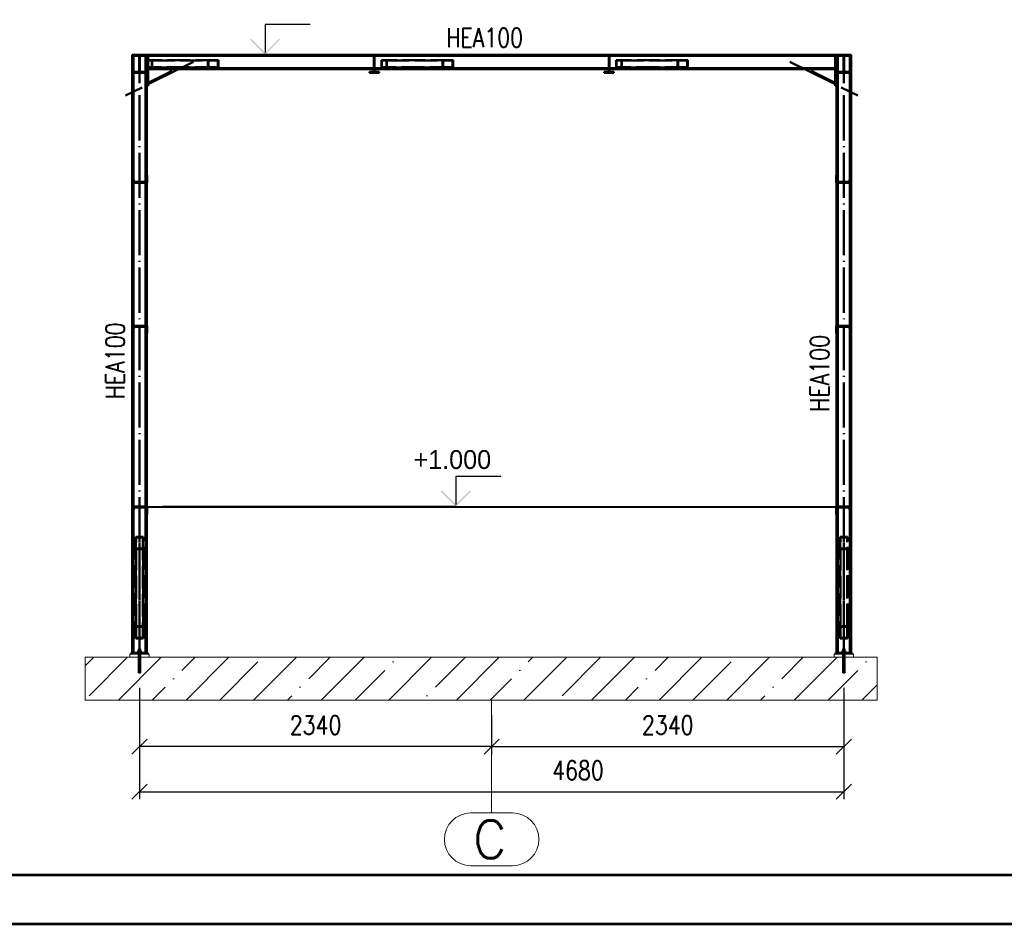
# Paper-space layout 'Layout1' of a CAD drawing. Extents: x -2 to 1083, y -36 to 422.
# Tile 24 of 67: x 546 to 677, y 0 to 120. Entities that reach past the tile are written whole.
import ezdxf
from ezdxf.enums import TextEntityAlignment as Align

# ---------------------------------------------------------------- set-up
doc = ezdxf.new("R2010")
doc.units = 0
for name, pattern in [('ACAD_ISO02W100', [15, 12, -3]), ('ACAD_ISO04W100', [30.5, 24, -3, 0.5, -3]), ('HP_01_CER_B', [8, 5, -1, 1, -1])]:
    doc.linetypes.add(name, pattern=pattern)
doc.layers.get('0').update_dxf_attribs({"linetype": 'CONTINUOUS'})
doc.layers.get('DEFPOINTS').update_dxf_attribs({"color": 132, "linetype": 'CONTINUOUS'})
doc.layers.add('RAMECEK_HP', color=251, linetype='CONTINUOUS')
for name, color, linetype, lineweight in [('SS_1.ET-HALA_TaO-RASTR', 7, 'HP_01_CER_B', 13), ('SS_BETON-PODLITI', 9, 'CONTINUOUS', 13), ('SS_BETON-ZAKLADY', 9, 'CONTINUOUS', 13), ('SS_KOTVY', 2, 'CONTINUOUS', 35), ('SS_KOTY', 3, 'CONTINUOUS', 25), ('SS_KOTY-VYSKOVA', 140, 'CONTINUOUS', 25), ('SS_LEMOVÁNÍ', 21, 'CONTINUOUS', 50), ('SS_PODKLADY', 9, 'CONTINUOUS', 13), ('SS_POPIS_PROFILU', 13, 'CONTINUOUS', 25), ('SS_SLOUPY', 143, 'CONTINUOUS', 50), ('SS_SRAFY', 8, 'CONTINUOUS', 18), ('SS_VAZNICE', 113, 'CONTINUOUS', 50), ('SS_ZTUŽENÍ', 81, 'CONTINUOUS', 50)]:
    doc.layers.add(name, color=color, linetype=linetype, lineweight=lineweight)
doc.styles.add('ROMANS', font='romans.shx', dxfattribs={"width": 0.8})
doc.styles.add('romans.shx', font='romans.shx', dxfattribs={"height": 5})
doc.dimstyles.new('A-1_(2.5)_50AS', dxfattribs={"dimtxt": 2.5, "dimasz": 2, "dimexe": 1, "dimexo": 2, "dimgap": 0, "dimtad": 0, "dimdec": 1, "dimlfac": 50, "dimrnd": 1, "dimtxsty": 'ROMANS', "dimblk1": 'OBLIQUE', "dimblk2": 'OBLIQUE', "dimsah": 1, "dimcen": 2, "dimclrd": 256, "dimclre": 256, "dimclrt": 256, "dimadec": 1, "dimazin": 2, "dimtfac": 0.714286, "dimtdec": 1, "dimtmove": 0, "dimatfit": 3, "dimldrblk": 'OPEN', "dimfxl": 1, "dimtvp": 1.142857, "dimtfill": 1, "dimtolj": 1, "dimlwd": -1, "dimlwe": -1, "dimarcsym": 0})
pattern_1 = [(45, (562.35997, 35.42483), (-0.04490128, 0.04490128), [])]

# ---------------------------------------------------------------- blocks, each defined once
blk = doc.blocks.new('*U6')
at = {"layer": 'RAMECEK_HP', "lineweight": 35, "const_width": 0.35}
for points in [[(0, 420), (0, 0), (891, 0), (891, 420)], [(6.5, 413.5), (6.5, 6.5), (884.5, 6.5), (884.5, 413.5)]]:
    blk.add_lwpolyline(points, close=True, dxfattribs=at)
at = {"layer": 'DEFPOINTS', "style": 'ROMANS', "width": 0.8}
blk.add_attdef('TISK', text='', height=10, dxfattribs=at).set_placement((891, -33), align=Align.RIGHT)
blk = doc.blocks.new('_Oblique')
at = {"color": 0, "linetype": 'ByBlock', "lineweight": -2}
blk.add_line((-0.5, -0.5), (0.5, 0.5), dxfattribs=at)
blk = doc.blocks.new('*D146')
at = {"layer": 'DEFPOINTS', "color": 0, "transparency": 16777216}
for p in [(562.36, 33.34, -94814.08), (609.16, 29.74), (562.36, 23.56)]:
    blk.add_point(p, dxfattribs=at)
at = {"layer": 'SS_KOTY', "transparency": 16777216}
for p, q in [((562.36, 31.34), (562.36, 22.56)), ((609.16, 27.74), (609.16, 22.56)), ((609.16, 23.56), (562.36, 23.56))]:
    blk.add_line(p, q, dxfattribs=at)
at = {"layer": 'SS_KOTY', "transparency": 16777216, "xscale": 2, "yscale": 2, "zscale": 2, "rotation": 180}
blk.add_blockref('_Oblique', (562.36, 23.56), dxfattribs=at)
at = {"layer": 'SS_KOTY', "transparency": 16777216, "xscale": 2, "yscale": 2, "zscale": 2}
blk.add_blockref('_Oblique', (609.16, 23.56), dxfattribs=at)
at = {"layer": 'SS_KOTY', "transparency": 16777216, "insert": (585.76, 26.41), "char_height": 2.5, "attachment_point": 5, "style": 'ROMANS', "bg_fill": 3, "box_fill_scale": 1.1, "bg_fill_color": 256, "bg_fill_true_color": 13158600, "bg_fill_transparency": 0}
blk.add_mtext('\\A1;2340', dxfattribs=at)
blk = doc.blocks.new('_OPEN')
at = {"color": 0, "linetype": 'ByBlock'}
for p, q in [((-1, 0.167), (0, 0)), ((0, 0), (-1, -0.167)), ((0, 0), (-1, 0))]:
    blk.add_line(p, q, dxfattribs=at)
blk = doc.blocks.new('*D147')
at = {"layer": 'DEFPOINTS', "color": 0, "transparency": 16777216}
for p in [(655.96, 33.34, -94814.08), (609.16, 29.74), (655.96, 23.56)]:
    blk.add_point(p, dxfattribs=at)
at = {"layer": 'SS_KOTY', "transparency": 16777216}
for p, q in [((655.96, 31.34), (655.96, 22.56)), ((609.16, 27.74), (609.16, 22.56)), ((609.16, 23.56), (655.96, 23.56))]:
    blk.add_line(p, q, dxfattribs=at)
at = {"layer": 'SS_KOTY', "transparency": 16777216, "xscale": 2, "yscale": 2, "zscale": 2, "rotation": 180}
blk.add_blockref('_Oblique', (609.16, 23.56), dxfattribs=at)
at = {"layer": 'SS_KOTY', "transparency": 16777216, "xscale": 2, "yscale": 2, "zscale": 2}
blk.add_blockref('_Oblique', (655.96, 23.56), dxfattribs=at)
at = {"layer": 'SS_KOTY', "transparency": 16777216, "insert": (632.56, 26.41), "char_height": 2.5, "attachment_point": 5, "style": 'ROMANS', "bg_fill": 3, "box_fill_scale": 1.1, "bg_fill_color": 256, "bg_fill_true_color": 13158600, "bg_fill_transparency": 0}
blk.add_mtext('\\A1;2340', dxfattribs=at)
blk = doc.blocks.new('*D148')
at = {"layer": 'DEFPOINTS', "color": 0, "transparency": 16777216}
for p in [(562.36, 33.34, -94814.08), (655.96, 33.34), (655.96, 17.56)]:
    blk.add_point(p, dxfattribs=at)
at = {"layer": 'SS_KOTY', "transparency": 16777216}
for p, q in [((562.36, 31.34), (562.36, 16.56)), ((655.96, 31.34), (655.96, 16.56)), ((562.36, 17.56), (655.96, 17.56))]:
    blk.add_line(p, q, dxfattribs=at)
at = {"layer": 'SS_KOTY', "transparency": 16777216, "xscale": 2, "yscale": 2, "zscale": 2, "rotation": 180}
blk.add_blockref('_Oblique', (562.36, 17.56), dxfattribs=at)
at = {"layer": 'SS_KOTY', "transparency": 16777216, "xscale": 2, "yscale": 2, "zscale": 2}
blk.add_blockref('_Oblique', (655.96, 17.56), dxfattribs=at)
at = {"layer": 'SS_KOTY', "transparency": 16777216, "insert": (620.63, 20.41), "char_height": 2.5, "attachment_point": 5, "style": 'ROMANS', "bg_fill": 3, "box_fill_scale": 1.1, "bg_fill_color": 256, "bg_fill_true_color": 13158600, "bg_fill_transparency": 0}
blk.add_mtext('\\A1;4680', dxfattribs=at)

psp = doc.layouts.get("Layout1")

# ---------------------------------------------------------------- hatches: boundary and pattern name
at = {"layer": 'SS_KOTY-VYSKOVA'}
for points in [[(577.1849, 117.5662), (577.0434, 117.4248), (579.0434, 115.4248), (581.0434, 117.4248), (580.902, 117.5662), (579.0434, 115.7077)], [(602.5392, 57.5662), (602.3978, 57.4248), (604.3978, 55.4248), (606.3978, 57.4248), (606.2564, 57.5662), (604.3978, 55.7077)]]:
    psp.add_hatch(color=256, dxfattribs=at).paths.add_polyline_path(points)
at = {"layer": 'SS_SRAFY'}
h = psp.add_hatch(dxfattribs=at)
h.set_pattern_fill('ANSI31', color=5, scale=0.02, style=0)
h.set_pattern_definition(pattern_1)
h.paths.add_polyline_path([(563, 113.1508), (562.544, 113.1508, -0.41421356), (562.404, 113.2908), (562.404, 115.1588, -0.41421356), (562.544, 115.2988), (563, 115.2988), (563, 115.4248), (561.72, 115.4248), (561.72, 115.2988), (562.176, 115.2988, -0.41421356), (562.316, 115.1588), (562.316, 113.2908, -0.41421356), (562.176, 113.1508), (561.72, 113.1508), (561.72, 113.0248), (563, 113.0248)], flags=0)
h = psp.add_hatch(dxfattribs=at)
h.set_pattern_fill('ANSI31', color=5, scale=0.02, style=0)
h.set_pattern_definition(pattern_1)
h.paths.add_polyline_path([(594.2, 113.1508), (593.744, 113.1508, -0.41421356), (593.604, 113.2908), (593.604, 115.1588, -0.41421356), (593.744, 115.2988), (594.2, 115.2988), (594.2, 115.4248), (592.92, 115.4248), (592.92, 115.2988), (593.376, 115.2988, -0.41421356), (593.516, 115.1588), (593.516, 113.2908, -0.41421356), (593.376, 113.1508), (592.92, 113.1508), (592.92, 113.0248), (594.2, 113.0248)], flags=0)
h = psp.add_hatch(dxfattribs=at)
h.set_pattern_fill('ANSI31', color=5, scale=0.02, style=0)
h.set_pattern_definition(pattern_1)
h.paths.add_polyline_path([(625.4, 113.1508), (624.944, 113.1508, -0.41421356), (624.804, 113.2908), (624.804, 115.1588, -0.41421356), (624.944, 115.2988), (625.4, 115.2988), (625.4, 115.4248), (624.12, 115.4248), (624.12, 115.2988), (624.576, 115.2988, -0.41421356), (624.716, 115.1588), (624.716, 113.2908, -0.41421356), (624.576, 113.1508), (624.12, 113.1508), (624.12, 113.0248), (625.4, 113.0248)], flags=0)
h = psp.add_hatch(dxfattribs=at)
h.set_pattern_fill('ANSI31', color=5, scale=0.02, style=0)
h.set_pattern_definition(pattern_1)
h.paths.add_polyline_path([(656.6, 113.1508), (656.144, 113.1508, -0.41421356), (656.004, 113.2908), (656.004, 115.1588, -0.41421356), (656.144, 115.2988), (656.6, 115.2988), (656.6, 115.4248), (655.32, 115.4248), (655.32, 115.2988), (655.776, 115.2988, -0.41421356), (655.916, 115.1588), (655.916, 113.2908, -0.41421356), (655.776, 113.1508), (655.32, 113.1508), (655.32, 113.0248), (656.6, 113.0248)], flags=0)
h = psp.add_hatch(dxfattribs=at)
h.set_pattern_fill('ANSI31', color=5, scale=0.02, style=0)
h.set_pattern_definition(pattern_1)
h.paths.add_polyline_path([(561.4469, 99.4248), (561.4, 99.4248), (561.4, 98.4248), (563.4, 98.4248), (563.4, 99.4248), (563.3531, 99.4248, 0.39102015), (563.2633, 99.342), (563.2121, 98.7013, -0.39102015), (563.0426, 98.5448), (561.7573, 98.5448, -0.39102015), (561.5879, 98.7013), (561.5366, 99.342, 0.39102015)], flags=0)
h = psp.add_hatch(dxfattribs=at)
h.set_pattern_fill('ANSI31', color=5, scale=0.02, style=0)
h.set_pattern_definition(pattern_1)
h.paths.add_polyline_path([(654.9669, 99.4248), (654.92, 99.4248), (654.92, 98.4248), (656.92, 98.4248), (656.92, 99.4248), (656.8731, 99.4248, 0.39102015), (656.7833, 99.342), (656.7321, 98.7013, -0.39102015), (656.5626, 98.5448), (655.2773, 98.5448, -0.39102015), (655.1079, 98.7013), (655.0566, 99.342, 0.39102015)], flags=0)
h = psp.add_hatch(dxfattribs=at)
h.set_pattern_fill('ANSI31', color=5, scale=0.02, style=0)
h.set_pattern_definition(pattern_1)
h.paths.add_polyline_path([(563.3531, 78.4248), (563.4, 78.4248), (563.4, 79.4248), (561.4, 79.4248), (561.4, 78.4248), (561.4469, 78.4248, 0.39102015), (561.5366, 78.5076), (561.5879, 79.1484, -0.39102015), (561.7573, 79.3048), (563.0426, 79.3048, -0.39102015), (563.2121, 79.1484), (563.2633, 78.5076, 0.39102015)], flags=0)
h = psp.add_hatch(dxfattribs=at)
h.set_pattern_fill('ANSI31', color=5, scale=0.02, style=0)
h.set_pattern_definition(pattern_1)
h.paths.add_polyline_path([(656.8731, 78.4248), (656.92, 78.4248), (656.92, 79.4248), (654.92, 79.4248), (654.92, 78.4248), (654.9669, 78.4248, 0.39102015), (655.0566, 78.5076), (655.1079, 79.1484, -0.39102015), (655.2773, 79.3048), (656.5626, 79.3048, -0.39102015), (656.7321, 79.1484), (656.7833, 78.5076, 0.39102015)], flags=0)
h = psp.add_hatch(dxfattribs=at)
h.set_pattern_fill('ANSI31', color=5, scale=0.02, style=0)
h.set_pattern_definition(pattern_1)
h.paths.add_polyline_path([(563.3531, 54.4248), (563.4, 54.4248), (563.4, 55.4248), (561.4, 55.4248), (561.4, 54.4248), (561.4469, 54.4248, 0.39102015), (561.5366, 54.5076), (561.5879, 55.1484, -0.39102015), (561.7573, 55.3048), (563.0426, 55.3048, -0.39102015), (563.2121, 55.1484), (563.2633, 54.5076, 0.39102015)], flags=0)
h = psp.add_hatch(dxfattribs=at)
h.set_pattern_fill('ANSI31', color=5, scale=0.02, style=0)
h.set_pattern_definition(pattern_1)
h.paths.add_polyline_path([(656.8731, 54.4248), (656.92, 54.4248), (656.92, 55.4248), (654.92, 55.4248), (654.92, 54.4248), (654.9669, 54.4248, 0.39102015), (655.0566, 54.5076), (655.1079, 55.1484, -0.39102015), (655.2773, 55.3048), (656.5626, 55.3048, -0.39102015), (656.7321, 55.1484), (656.7833, 54.5076, 0.39102015)], flags=0)

# ---------------------------------------------------------------- linework, layer by layer
at = {"layer": 'SS_1.ET-HALA_TaO-RASTR', "linetype": 'ACAD_ISO04W100', "ltscale": 0.25}
psp.add_line((609.16, 35.4248), (609.16, 35.4248), dxfattribs=at)
at = {"layer": 'SS_1.ET-HALA_TaO-RASTR', "linetype": 'Continuous', "ltscale": 0.25}
for p, q in [((611.9457, 14.7379), (606.3743, 14.7379)), ((606.3743, 7.7379), (611.9457, 7.7379))]:
    psp.add_line(p, q, dxfattribs=at)
for centre, start, end in [((606.3743, 11.2379), 90, 270), ((611.9457, 11.2379), 270, 90)]:
    psp.add_arc(centre, 3.5, start, end, dxfattribs=at)
at = {"layer": 'SS_BETON-PODLITI', "ltscale": 0.25}
for p, q in [((563.66, 35.8248), (561.06, 35.8248)), ((561.06, 35.8248), (561.06, 35.4248)), ((563.66, 35.4248), (563.66, 35.8248)), ((657.26, 35.8248), (654.66, 35.8248)), ((654.66, 35.8248), (654.66, 35.4248)), ((657.26, 35.4248), (657.26, 35.8248))]:
    psp.add_line(p, q, dxfattribs=at)
at = {"layer": 'SS_BETON-ZAKLADY', "ltscale": 0.25}
for p, q in [((660.3758, 35.4248), (555.1363, 35.4248)), ((555.1363, 35.4248), (555.1363, 29.7369)), ((660.3758, 29.7369), (660.3758, 35.4248))]:
    psp.add_line(p, q, dxfattribs=at)
at = {"layer": 'SS_KOTVY', "color": 7, "linetype": 'ACAD_ISO04W100', "ltscale": 0.25}
for p, q in [((562.12, 36.2248), (562.6, 36.2248)), ((562.12, 36.2248), (562.6, 36.2248)), ((562.24, 35.6248), (562.48, 35.6248)), ((562.24, 35.6248), (562.48, 35.6248)), ((562.36, 36.2248), (562.36, 36.2248)), ((562.36, 36.2248), (562.36, 36.2248)), ((562.36, 35.6248), (562.36, 35.6248)), ((562.36, 35.6248), (562.36, 35.6248)), ((655.72, 36.2248), (656.2, 36.2248)), ((655.72, 36.2248), (656.2, 36.2248)), ((655.84, 35.6248), (656.08, 35.6248)), ((655.84, 35.6248), (656.08, 35.6248)), ((655.96, 36.2248), (655.96, 36.2248)), ((655.96, 36.2248), (655.96, 36.2248)), ((655.96, 35.6248), (655.96, 35.6248)), ((655.96, 35.6248), (655.96, 35.6248))]:
    psp.add_line(p, q, dxfattribs=at)
at = {"layer": 'SS_KOTVY', "color": 1, "linetype": 'Continuous', "ltscale": 0.25}
for p, q in [((562.12, 36.0748), (562.1246, 36.0748)), ((562.12, 36.0748), (562.12, 36.0248)), ((562.1246, 36.0748), (562.1382, 36.0748)), ((562.1382, 36.0748), (562.1604, 36.0748)), ((562.2505, 36.2748), (562.141, 36.2748)), ((562.141, 36.2748), (562.141, 36.0748)), ((562.1604, 36.0748), (562.1903, 36.0748)), ((562.1903, 36.0748), (562.2266, 36.0748)), ((562.2266, 36.0748), (562.2681, 36.0748)), ((562.2491, 36.5448), (562.24, 36.5448)), ((562.24, 36.5448), (562.24, 36.2748)), ((562.2751, 36.5448), (562.2491, 36.5448)), ((562.4695, 36.2748), (562.2505, 36.2748)), ((562.2505, 36.0748), (562.2505, 36.2748)), ((562.2681, 36.0748), (562.3131, 36.0748)), ((562.314, 36.5448), (562.2751, 36.5448)), ((562.3131, 36.0748), (562.36, 36.0748)), ((562.36, 36.5448), (562.314, 36.5448)), ((562.4059, 36.5448), (562.36, 36.5448)), ((562.36, 36.0748), (562.4068, 36.0748)), ((562.4448, 36.5448), (562.4059, 36.5448)), ((562.4068, 36.0748), (562.4518, 36.0748)), ((562.4708, 36.5448), (562.4448, 36.5448)), ((562.4518, 36.0748), (562.4933, 36.0748)), ((562.579, 36.2748), (562.4695, 36.2748)), ((562.4695, 36.2748), (562.4695, 36.0748)), ((562.48, 36.5448), (562.4708, 36.5448)), ((562.48, 36.2748), (562.48, 36.5448)), ((562.4933, 36.0748), (562.5297, 36.0748)), ((562.5297, 36.0748), (562.5595, 36.0748)), ((562.5595, 36.0748), (562.5817, 36.0748)), ((562.579, 36.0748), (562.579, 36.2748)), ((562.5817, 36.0748), (562.5954, 36.0748)), ((562.5954, 36.0748), (562.6, 36.0748)), ((562.6, 36.0248), (562.6, 36.0748)), ((655.72, 36.0748), (655.7246, 36.0748)), ((655.72, 36.0748), (655.72, 36.0248)), ((655.7246, 36.0748), (655.7382, 36.0748)), ((655.7382, 36.0748), (655.7604, 36.0748)), ((655.8505, 36.2748), (655.741, 36.2748)), ((655.741, 36.2748), (655.741, 36.0748)), ((655.7604, 36.0748), (655.7903, 36.0748)), ((655.7903, 36.0748), (655.8266, 36.0748)), ((655.8266, 36.0748), (655.8681, 36.0748)), ((655.8491, 36.5448), (655.84, 36.5448)), ((655.84, 36.5448), (655.84, 36.2748)), ((655.8751, 36.5448), (655.8491, 36.5448)), ((656.0695, 36.2748), (655.8505, 36.2748)), ((655.8505, 36.0748), (655.8505, 36.2748)), ((655.8681, 36.0748), (655.9131, 36.0748)), ((655.914, 36.5448), (655.8751, 36.5448)), ((655.9131, 36.0748), (655.96, 36.0748)), ((655.96, 36.5448), (655.914, 36.5448)), ((656.0059, 36.5448), (655.96, 36.5448)), ((655.96, 36.0748), (656.0068, 36.0748)), ((656.0448, 36.5448), (656.0059, 36.5448)), ((656.0068, 36.0748), (656.0518, 36.0748)), ((656.0708, 36.5448), (656.0448, 36.5448)), ((656.0518, 36.0748), (656.0933, 36.0748)), ((656.179, 36.2748), (656.0695, 36.2748)), ((656.0695, 36.2748), (656.0695, 36.0748)), ((656.08, 36.5448), (656.0708, 36.5448)), ((656.08, 36.2748), (656.08, 36.5448)), ((656.0933, 36.0748), (656.1297, 36.0748)), ((656.1297, 36.0748), (656.1595, 36.0748)), ((656.1595, 36.0748), (656.1817, 36.0748)), ((656.179, 36.0748), (656.179, 36.2748)), ((656.1817, 36.0748), (656.1954, 36.0748)), ((656.1954, 36.0748), (656.2, 36.0748)), ((656.2, 36.0248), (656.2, 36.0748))]:
    psp.add_line(p, q, dxfattribs=at)
at = {"layer": 'SS_KOTVY', "color": 3, "linetype": 'ACAD_ISO02W100', "ltscale": 0.25}
for p, q in [((562.24, 36.0248), (562.24, 35.8248)), ((562.24, 35.8248), (562.24, 35.4248)), ((562.48, 35.8248), (562.48, 36.0248)), ((562.48, 35.4248), (562.48, 35.8248)), ((655.84, 36.0248), (655.84, 35.8248)), ((655.84, 35.8248), (655.84, 35.4248)), ((656.08, 35.8248), (656.08, 36.0248)), ((656.08, 35.4248), (656.08, 35.8248))]:
    psp.add_line(p, q, dxfattribs=at)
at = {"layer": 'SS_KOTY-VYSKOVA'}
for p, q in [((585.0434, 119.4248), (579.0434, 119.4248)), ((579.0434, 119.4248), (579.0434, 115.7077)), ((579.0434, 115.4248), (565, 115.4248)), ((610.3978, 59.4248), (604.3978, 59.4248)), ((604.3978, 59.4248), (604.3978, 55.7077)), ((604.3978, 55.4248), (565.4, 55.4248))]:
    psp.add_line(p, q, dxfattribs=at)
at = {"layer": 'SS_LEMOVÁNÍ', "color": 1, "linetype": 'Continuous', "ltscale": 0.25}
for p, q in [((561.4469, 99.4248), (561.4, 99.4248)), ((561.4, 99.4248), (561.4, 98.4248)), ((561.4, 98.4248), (563.4, 98.4248)), ((561.5879, 98.7013), (561.5366, 99.342)), ((563.0426, 98.5448), (561.7573, 98.5448)), ((563.2633, 99.342), (563.2121, 98.7013)), ((563.4, 99.4248), (563.3531, 99.4248)), ((563.4, 98.4248), (563.4, 99.4248)), ((654.9669, 99.4248), (654.92, 99.4248)), ((654.92, 99.4248), (654.92, 98.4248)), ((654.92, 98.4248), (656.92, 98.4248)), ((655.1079, 98.7013), (655.0566, 99.342)), ((656.5626, 98.5448), (655.2773, 98.5448)), ((656.7833, 99.342), (656.7321, 98.7013)), ((656.92, 99.4248), (656.8731, 99.4248)), ((656.92, 98.4248), (656.92, 99.4248)), ((563.4, 79.4248), (561.4, 79.4248)), ((561.4, 79.4248), (561.4, 78.4248)), ((561.5366, 78.5076), (561.5879, 79.1484)), ((561.7573, 79.3048), (563.0426, 79.3048)), ((563.2121, 79.1484), (563.2633, 78.5076)), ((563.4, 78.4248), (563.4, 79.4248)), ((656.92, 79.4248), (654.92, 79.4248)), ((654.92, 79.4248), (654.92, 78.4248)), ((655.0566, 78.5076), (655.1079, 79.1484)), ((655.2773, 79.3048), (656.5626, 79.3048)), ((656.7321, 79.1484), (656.7833, 78.5076)), ((656.92, 78.4248), (656.92, 79.4248)), ((561.4, 78.4248), (561.4469, 78.4248)), ((563.3531, 78.4248), (563.4, 78.4248)), ((654.92, 78.4248), (654.9669, 78.4248)), ((656.8731, 78.4248), (656.92, 78.4248)), ((563.4, 55.4248), (561.4, 55.4248)), ((561.4, 55.4248), (561.4, 54.4248)), ((561.5366, 54.5076), (561.5879, 55.1484)), ((561.7573, 55.3048), (563.0426, 55.3048)), ((563.2121, 55.1484), (563.2633, 54.5076)), ((563.4, 54.4248), (563.4, 55.3248)), ((656.92, 55.4248), (654.92, 55.4248)), ((654.92, 55.3248), (654.92, 54.4248)), ((655.0566, 54.5076), (655.1079, 55.1484)), ((655.2773, 55.3048), (656.5626, 55.3048)), ((656.7321, 55.1484), (656.7833, 54.5076)), ((656.92, 54.4248), (656.92, 55.4248)), ((561.4, 54.4248), (561.4469, 54.4248)), ((563.3531, 54.4248), (563.4, 54.4248)), ((654.92, 54.4248), (654.9669, 54.4248)), ((656.8731, 54.4248), (656.92, 54.4248))]:
    psp.add_line(p, q, dxfattribs=at)
at = {"layer": 'SS_LEMOVÁNÍ', "color": 7, "linetype": 'ACAD_ISO04W100', "ltscale": 0.25}
for p, q in [((562.4, 98.4248), (562.4, 98.4248)), ((562.4, 98.4248), (562.4, 98.4248)), ((655.92, 98.4248), (655.92, 98.4248)), ((655.92, 98.4248), (655.92, 98.4248)), ((562.4, 79.4248), (562.4, 79.4248)), ((562.4, 79.4248), (562.4, 79.4248)), ((655.92, 79.4248), (655.92, 79.4248)), ((655.92, 79.4248), (655.92, 79.4248)), ((562.4, 55.4248), (562.4, 55.4248)), ((562.4, 55.4248), (562.4, 55.4248)), ((655.92, 55.4248), (655.92, 55.4248)), ((655.92, 55.4248), (655.92, 55.4248))]:
    psp.add_line(p, q, dxfattribs=at)
at = {"layer": 'SS_LEMOVÁNÍ', "color": 1, "linetype": 'Continuous', "ltscale": 0.25}
for centre, start, end in [((561.4469, 99.3348), 4.574, 90), ((563.3531, 99.3348), 90, 175.426), ((654.9669, 99.3348), 4.574, 90), ((656.8731, 99.3348), 90, 175.426), ((561.4469, 78.5148), 270, 355.426), ((563.3531, 78.5148), 184.574, 270), ((654.9669, 78.5148), 270, 355.426), ((656.8731, 78.5148), 184.574, 270), ((561.4469, 54.5148), 270, 355.426), ((563.3531, 54.5148), 184.574, 270), ((654.9669, 54.5148), 270, 355.426), ((656.8731, 54.5148), 184.574, 270)]:
    psp.add_arc(centre, 0.09, start, end, dxfattribs=at)
at = {"layer": 'SS_LEMOVÁNÍ', "color": 1, "linetype": 'Continuous', "ltscale": 0.25, "extrusion": (1.65621e-12, 7.6491e-13, -1)}
for centre in [(-561.7573, 98.7148, 0), (-655.2773, 98.7148, 0)]:
    psp.add_arc(centre, 0.17, 270, 355.426, dxfattribs=at)
at = {"layer": 'SS_LEMOVÁNÍ', "color": 1, "linetype": 'Continuous', "ltscale": 0.25, "extrusion": (-7.09191e-13, 1.71205e-12, -1)}
for centre in [(-563.0426, 98.7148), (-656.5626, 98.7148)]:
    psp.add_arc(centre, 0.17, 184.574, 270, dxfattribs=at)
at = {"layer": 'SS_LEMOVÁNÍ', "color": 1, "linetype": 'Continuous', "ltscale": 0.25, "extrusion": (1.65621e-12, -7.64787e-13, -1)}
for centre in [(-561.7573, 79.1348), (-655.2773, 79.1348, 0)]:
    psp.add_arc(centre, 0.17, 4.574, 90, dxfattribs=at)
at = {"layer": 'SS_LEMOVÁNÍ', "color": 1, "linetype": 'Continuous', "ltscale": 0.25, "extrusion": (-7.09191e-13, -1.71193e-12, -1)}
for centre in [(-563.0426, 79.1348), (-656.5626, 79.1348)]:
    psp.add_arc(centre, 0.17, 90, 175.426, dxfattribs=at)
at = {"layer": 'SS_LEMOVÁNÍ', "color": 1, "linetype": 'Continuous', "ltscale": 0.25, "extrusion": (-6.12323e-17, 6.12323e-17, -1)}
for centre, start, end in [((-561.7573, 55.1348), 4.574, 90), ((-563.0426, 55.1348), 90, 175.426), ((-655.2773, 55.1348), 4.574, 90), ((-656.5626, 55.1348), 90, 175.426)]:
    psp.add_arc(centre, 0.17, start, end, dxfattribs=at)
at = {"layer": 'SS_PODKLADY', "color": 7, "linetype": 'Continuous', "ltscale": 0.25}
for p, q in [((654.92, 55.4248), (563.4, 55.4248)), ((563.4, 55.3248), (563.4, 55.4248)), ((563.4, 55.3248), (654.92, 55.3248)), ((654.92, 55.4248), (654.92, 55.3248))]:
    psp.add_line(p, q, dxfattribs=at)
at = {"layer": 'SS_SLOUPY', "color": 1, "linetype": 'Continuous', "ltscale": 0.25}
for p, q in [((561.72, 115.4248), (561.4, 115.4248)), ((561.4, 115.4248), (561.4, 99.4248)), ((561.56, 99.0498), (561.56, 115.4248)), ((563.32, 115.4248), (563, 115.4248)), ((563.16, 98.5934), (563.16, 115.4248)), ((563.32, 99.4111), (563.32, 115.4248)), ((563.5202, 115.3248), (563.3202, 115.3248)), ((563.3202, 115.3248), (563.3202, 111.3048)), ((563.5202, 111.3048), (563.5202, 115.3248)), ((592.92, 115.4248), (563.5204, 115.4248)), ((563.5204, 115.4248), (563.5204, 113.5048)), ((593.4581, 115.2648), (563.5204, 115.2648)), ((624.6581, 115.2648), (593.6619, 115.2648)), ((624.12, 115.4248), (594.2, 115.4248)), ((654.7995, 115.2648), (624.8619, 115.2648)), ((654.7995, 115.4248), (625.4, 115.4248)), ((654.7995, 113.5048), (654.7995, 115.4248)), ((654.9998, 115.3248), (654.7998, 115.3248)), ((654.7998, 115.3248), (654.7998, 113.5048)), ((654.9998, 111.3048), (654.9998, 115.3248)), ((655.32, 115.4248), (655, 115.4248)), ((655, 115.4248), (655, 99.4111)), ((655.16, 98.5934), (655.16, 115.4248)), ((656.92, 115.4248), (656.6, 115.4248)), ((656.76, 99.0498), (656.76, 115.4248)), ((656.92, 99.4248), (656.92, 115.4248)), ((563.5202, 113.5048), (563.5204, 113.5048)), ((563.5202, 113.4726), (563.5846, 113.5048)), ((566.5201, 113.1837), (563.5202, 111.6837)), ((563.5202, 111.5048), (566.5201, 113.0048)), ((593.516, 113.6648), (563.5204, 113.6648)), ((563.5204, 113.5048), (593.516, 113.5048)), ((566.5201, 113.0048), (566.5201, 113.5048)), ((624.716, 113.6648), (593.604, 113.6648)), ((593.604, 113.5048), (624.716, 113.5048)), ((654.7995, 113.6648), (624.804, 113.6648)), ((624.804, 113.5048), (654.7995, 113.5048)), ((651.7998, 113.5048), (651.7998, 113.0048)), ((654.7997, 111.6837), (651.7998, 113.1837)), ((651.7998, 113.0048), (654.7997, 111.5048)), ((654.7353, 113.5048), (654.7997, 113.4726)), ((654.7997, 113.5048), (654.7997, 113.4726)), ((654.7998, 113.4726), (654.7998, 111.6837)), ((563.3202, 111.3048), (563.5202, 111.3048)), ((654.7997, 111.6837), (654.7997, 111.5048)), ((654.7998, 111.5048), (654.7998, 111.3048)), ((654.7998, 111.3048), (654.9998, 111.3048)), ((561.4, 98.4248), (561.4, 79.4248)), ((561.56, 79.4248), (561.56, 98.4248)), ((563.16, 79.4248), (563.16, 98.4248)), ((563.32, 79.4248), (563.32, 98.4248)), ((655, 98.4248), (655, 79.4248)), ((655.16, 79.4248), (655.16, 98.4248)), ((656.76, 79.4248), (656.76, 98.4248)), ((656.92, 79.4248), (656.92, 98.4248)), ((561.56, 55.4248), (561.56, 78.7998)), ((563.16, 55.4248), (563.16, 79.2562)), ((655.16, 55.4248), (655.16, 79.2562)), ((656.76, 55.4248), (656.76, 78.7998)), ((561.4, 78.4248), (561.4, 55.4248)), ((563.32, 55.4248), (563.32, 78.4385)), ((655, 78.4385), (655, 55.4248)), ((656.92, 55.4248), (656.92, 78.4248)), ((563.16, 36.0248), (563.16, 55.2562)), ((655.16, 36.0248), (655.16, 55.2562)), ((561.4, 54.4248), (561.4, 36.0248)), ((561.56, 36.0248), (561.56, 54.7998)), ((563.32, 36.0248), (563.32, 54.4385)), ((655, 54.4385), (655, 36.0248)), ((656.76, 36.0248), (656.76, 54.7998)), ((656.92, 36.0248), (656.92, 54.4248)), ((563.46, 36.0248), (561.26, 36.0248)), ((561.26, 36.0248), (561.26, 35.8248)), ((563.46, 35.8248), (563.46, 36.0248)), ((657.06, 36.0248), (654.86, 36.0248)), ((654.86, 36.0248), (654.86, 35.8248)), ((657.06, 35.8248), (657.06, 36.0248))]:
    psp.add_line(p, q, dxfattribs=at)
at = {"layer": 'SS_SLOUPY', "color": 7, "linetype": 'ACAD_ISO04W100', "ltscale": 0.25}
for p, q in [((562.36, 35.4248), (562.36, 115.4248)), ((655.96, 115.4248), (562.36, 115.4248)), ((655.96, 35.4248), (655.96, 115.4248)), ((569.5202, 114.5048), (560.5202, 110.0048)), ((648.7998, 114.5048), (657.7998, 110.0048))]:
    psp.add_line(p, q, dxfattribs=at)
at = {"layer": 'SS_SLOUPY', "color": 3, "linetype": 'ACAD_ISO02W100', "ltscale": 0.25}
for p, q in [((593.6619, 115.2648), (593.4581, 115.2648)), ((624.8619, 115.2648), (624.6581, 115.2648)), ((593.604, 113.6648), (593.516, 113.6648)), ((593.516, 113.5048), (593.604, 113.5048)), ((624.804, 113.6648), (624.716, 113.6648)), ((624.716, 113.5048), (624.804, 113.5048)), ((561.56, 98.4248), (561.56, 99.0498)), ((563.16, 98.4248), (563.16, 98.5934)), ((563.32, 98.4248), (563.32, 99.4111)), ((655, 99.4111), (655, 98.4248)), ((655.16, 98.4248), (655.16, 98.5934)), ((656.76, 98.4248), (656.76, 99.0498)), ((561.56, 78.7998), (561.56, 79.4248)), ((563.16, 79.2562), (563.16, 79.4248)), ((563.32, 78.4385), (563.32, 79.4248)), ((655, 79.4248), (655, 78.4385)), ((655.16, 79.2562), (655.16, 79.4248)), ((656.76, 78.7998), (656.76, 79.4248)), ((561.56, 54.7998), (561.56, 55.4248)), ((563.16, 55.2562), (563.16, 55.4248)), ((563.32, 54.4385), (563.32, 55.4248)), ((655, 55.4248), (655, 54.4385)), ((655.16, 55.2562), (655.16, 55.4248)), ((656.76, 54.7998), (656.76, 55.4248)), ((562.2199, 36.0248), (562.2199, 35.8248)), ((562.5, 35.8248), (562.5, 36.0248)), ((655.8199, 36.0248), (655.8199, 35.8248)), ((656.1, 35.8248), (656.1, 36.0248))]:
    psp.add_line(p, q, dxfattribs=at)
at = {"layer": 'SS_VAZNICE', "color": 1, "linetype": 'Continuous', "ltscale": 0.25}
for p, q in [((563, 115.4248), (561.72, 115.4248)), ((561.72, 115.4248), (561.72, 115.2988)), ((561.72, 115.2988), (562.176, 115.2988)), ((562.316, 115.1588), (562.316, 113.2908)), ((562.404, 113.2908), (562.404, 115.1588)), ((562.544, 115.2988), (563, 115.2988)), ((563, 115.2988), (563, 115.4248)), ((594.2, 115.4248), (592.92, 115.4248)), ((592.92, 115.4248), (592.92, 115.2988)), ((592.92, 115.2988), (593.376, 115.2988)), ((593.516, 115.1588), (593.516, 113.2908)), ((593.604, 113.2908), (593.604, 115.1588)), ((593.744, 115.2988), (594.2, 115.2988)), ((594.2, 115.2988), (594.2, 115.4248)), ((625.4, 115.4248), (624.12, 115.4248)), ((624.12, 115.4248), (624.12, 115.2988)), ((624.12, 115.2988), (624.576, 115.2988)), ((624.716, 115.1588), (624.716, 113.2908)), ((624.804, 113.2908), (624.804, 115.1588)), ((624.944, 115.2988), (625.4, 115.2988)), ((625.4, 115.2988), (625.4, 115.4248)), ((656.6, 115.4248), (655.32, 115.4248)), ((655.32, 115.4248), (655.32, 115.2988)), ((655.32, 115.2988), (655.776, 115.2988)), ((655.916, 115.1588), (655.916, 113.2908)), ((656.004, 113.2908), (656.004, 115.1588)), ((656.144, 115.2988), (656.6, 115.2988)), ((656.6, 115.2988), (656.6, 115.4248)), ((562.176, 113.1508), (561.72, 113.1508)), ((561.72, 113.1508), (561.72, 113.0248)), ((561.72, 113.0248), (563, 113.0248)), ((563, 113.1508), (562.544, 113.1508)), ((563, 113.0248), (563, 113.1508)), ((593.376, 113.1508), (592.92, 113.1508)), ((592.92, 113.1508), (592.92, 113.0248)), ((592.92, 113.0248), (594.2, 113.0248)), ((594.2, 113.1508), (593.744, 113.1508)), ((594.2, 113.0248), (594.2, 113.1508)), ((624.576, 113.1508), (624.12, 113.1508)), ((624.12, 113.1508), (624.12, 113.0248)), ((624.12, 113.0248), (625.4, 113.0248)), ((625.4, 113.1508), (624.944, 113.1508)), ((625.4, 113.0248), (625.4, 113.1508)), ((655.776, 113.1508), (655.32, 113.1508)), ((655.32, 113.1508), (655.32, 113.0248)), ((655.32, 113.0248), (656.6, 113.0248)), ((656.6, 113.1508), (656.144, 113.1508)), ((656.6, 113.0248), (656.6, 113.1508))]:
    psp.add_line(p, q, dxfattribs=at)
at = {"layer": 'SS_VAZNICE', "color": 7, "linetype": 'ACAD_ISO04W100', "ltscale": 0.25}
for p, q in [((562.36, 115.4248), (562.36, 115.4248)), ((562.36, 115.4248), (562.36, 115.4248)), ((593.56, 115.4248), (593.56, 115.4248)), ((593.56, 115.4248), (593.56, 115.4248)), ((624.76, 115.4248), (624.76, 115.4248)), ((624.76, 115.4248), (624.76, 115.4248)), ((655.96, 115.4248), (655.96, 115.4248)), ((655.96, 115.4248), (655.96, 115.4248))]:
    psp.add_line(p, q, dxfattribs=at)
at = {"layer": 'SS_VAZNICE', "color": 1, "linetype": 'Continuous', "ltscale": 0.25, "extrusion": (-6.12323e-17, 6.12323e-17, -1)}
for centre, start, end in [((-562.176, 115.1588), 90, 180), ((-562.544, 115.1588), 0, 90), ((-593.376, 113.2908), 180, 270), ((-593.744, 113.2908), 270, 0)]:
    psp.add_arc(centre, 0.14, start, end, dxfattribs=at)
at = {"layer": 'SS_VAZNICE', "color": 1, "linetype": 'Continuous', "ltscale": 0.25, "extrusion": (8.61025e-13, 2.07891e-12, -1)}
psp.add_arc((-593.376, 115.1588), 0.14, 90, 180, dxfattribs=at)
at = {"layer": 'SS_VAZNICE', "color": 1, "linetype": 'Continuous', "ltscale": 0.25, "extrusion": (-2.07891e-12, 8.61147e-13, -1)}
psp.add_arc((-593.744, 115.1588, 0), 0.14, 0, 90, dxfattribs=at)
at = {"layer": 'SS_VAZNICE', "color": 1, "linetype": 'Continuous', "ltscale": 0.25, "extrusion": (1.72211e-12, 4.15775e-12, -1)}
for centre in [(-624.576, 115.1588, 0), (-655.776, 115.1588, 0)]:
    psp.add_arc(centre, 0.14, 90, 180, dxfattribs=at)
at = {"layer": 'SS_VAZNICE', "color": 1, "linetype": 'Continuous', "ltscale": 0.25, "extrusion": (-4.15775e-12, 1.72223e-12, -1)}
for centre in [(-624.944, 115.1588, 0), (-656.144, 115.1588, 0)]:
    psp.add_arc(centre, 0.14, 0, 90, dxfattribs=at)
at = {"layer": 'SS_VAZNICE', "color": 1, "linetype": 'Continuous', "ltscale": 0.25, "extrusion": (-1.72223e-12, 4.15775e-12, -1)}
psp.add_arc((-562.176, 113.2908), 0.14, 180, 270, dxfattribs=at)
at = {"layer": 'SS_VAZNICE', "color": 1, "linetype": 'Continuous', "ltscale": 0.25, "extrusion": (4.15763e-12, 1.72223e-12, -1)}
psp.add_arc((-562.544, 113.2908, 0), 0.14, 270, 0, dxfattribs=at)
at = {"layer": 'SS_VAZNICE', "color": 1, "linetype": 'Continuous', "ltscale": 0.25, "extrusion": (8.61025e-13, -2.07878e-12, -1)}
for centre in [(-624.576, 113.2908), (-655.776, 113.2908)]:
    psp.add_arc(centre, 0.14, 180, 270, dxfattribs=at)
at = {"layer": 'SS_VAZNICE', "color": 1, "linetype": 'Continuous', "ltscale": 0.25, "extrusion": (-2.07891e-12, -8.61025e-13, -1)}
for centre in [(-624.944, 113.2908, 0), (-656.144, 113.2908, 0)]:
    psp.add_arc(centre, 0.14, 270, 0, dxfattribs=at)
at = {"layer": 'SS_ZTUŽENÍ', "color": 7, "linetype": 'ACAD_ISO04W100', "ltscale": 0.25}
for p, q in [((572.1405, 115.4248), (562.36, 115.4248)), ((603.3405, 115.4248), (593.56, 115.4248)), ((634.5405, 115.4248), (624.76, 115.4248)), ((562.36, 50.591), (562.36, 37.4248)), ((655.96, 50.591), (655.96, 37.4248))]:
    psp.add_line(p, q, dxfattribs=at)
at = {"layer": 'SS_ZTUŽENÍ', "color": 3, "linetype": 'ACAD_ISO02W100', "ltscale": 0.25}
for p, q in [((563.5202, 114.7248), (563.3225, 114.7248)), ((563.3225, 114.7248), (563.3225, 113.7248)), ((563.3654, 114.6648), (563.5202, 114.6648)), ((563.3654, 114.6648), (563.3654, 113.7848)), ((564.0374, 114.7248), (563.5204, 114.7248)), ((563.5204, 114.6648), (563.9945, 114.6648)), ((563.9945, 114.6648), (572.756, 114.6648)), ((563.9945, 114.6648), (563.9945, 113.7848)), ((572.8399, 114.7248), (564.0374, 114.7248)), ((564.0374, 114.7248), (564.0374, 113.7248)), ((571.4411, 113.7248), (571.4411, 114.7248)), ((571.5251, 113.7848), (571.5251, 114.6648)), ((572.756, 113.7848), (572.756, 114.6648)), ((572.8399, 113.7248), (572.8399, 114.7248)), ((595.2374, 114.7248), (594.5225, 114.7248)), ((594.5225, 114.7248), (594.5225, 113.7248)), ((594.5654, 114.6648), (595.1945, 114.6648)), ((594.5654, 114.6648), (594.5654, 113.7848)), ((595.1945, 114.6648), (603.956, 114.6648)), ((595.1945, 114.6648), (595.1945, 113.7848)), ((604.0399, 114.7248), (595.2374, 114.7248)), ((595.2374, 114.7248), (595.2374, 113.7248)), ((602.6411, 113.7248), (602.6411, 114.7248)), ((602.7251, 113.7848), (602.7251, 114.6648)), ((603.956, 113.7848), (603.956, 114.6648)), ((604.0399, 113.7248), (604.0399, 114.7248)), ((626.4374, 114.7248), (625.7225, 114.7248)), ((625.7225, 114.7248), (625.7225, 113.7248)), ((625.7654, 114.6648), (626.3945, 114.6648)), ((625.7654, 114.6648), (625.7654, 113.7848)), ((626.3945, 114.6648), (635.156, 114.6648)), ((626.3945, 114.6648), (626.3945, 113.7848)), ((635.2399, 114.7248), (626.4374, 114.7248)), ((626.4374, 114.7248), (626.4374, 113.7248)), ((633.8411, 113.7248), (633.8411, 114.7248)), ((633.9251, 113.7848), (633.9251, 114.6648)), ((635.156, 113.7848), (635.156, 114.6648)), ((635.2399, 113.7248), (635.2399, 114.7248)), ((563.3225, 113.7248), (563.5202, 113.7248)), ((563.5202, 113.7848), (563.3654, 113.7848)), ((563.9945, 113.7848), (563.5204, 113.7848)), ((563.5204, 113.7248), (564.0374, 113.7248)), ((572.756, 113.7848), (563.9945, 113.7848)), ((564.0374, 113.7248), (572.8399, 113.7248)), ((594.5225, 113.7248), (595.2374, 113.7248)), ((595.1945, 113.7848), (594.5654, 113.7848)), ((603.956, 113.7848), (595.1945, 113.7848)), ((595.2374, 113.7248), (604.0399, 113.7248)), ((625.7225, 113.7248), (626.4374, 113.7248)), ((626.3945, 113.7848), (625.7654, 113.7848)), ((635.156, 113.7848), (626.3945, 113.7848)), ((626.4374, 113.7248), (635.2399, 113.7248)), ((562.86, 51.4176), (561.86, 51.4176)), ((561.86, 51.4176), (561.86, 39.5681)), ((562.8, 51.3184), (561.92, 51.3184)), ((561.92, 39.4689), (561.92, 51.3184)), ((562.8, 51.3184), (562.8, 39.4689)), ((562.86, 39.5681), (562.86, 51.4176)), ((656.46, 51.4176), (655.46, 51.4176)), ((655.46, 51.4176), (655.46, 39.5681)), ((656.4, 51.3184), (655.52, 51.3184)), ((655.52, 39.4689), (655.52, 51.3184)), ((656.4, 39.4689), (656.4, 51.3184)), ((656.46, 39.5681), (656.46, 51.4176)), ((562.86, 49.7643), (561.86, 49.7643)), ((562.8, 49.8635), (561.92, 49.8635)), ((656.46, 49.7643), (655.46, 49.7643)), ((656.4, 49.8635), (655.52, 49.8635)), ((561.86, 39.5681), (562.86, 39.5681)), ((561.86, 39.5681), (561.86, 38.014)), ((561.92, 39.4689), (562.8, 39.4689)), ((561.92, 38.014), (561.92, 39.4689)), ((562.8, 39.4689), (562.8, 38.014)), ((562.86, 37.9148), (562.86, 39.5681)), ((655.46, 39.5681), (656.46, 39.5681)), ((655.46, 39.5681), (655.46, 38.014)), ((655.52, 39.4689), (656.4, 39.4689)), ((655.52, 38.014), (655.52, 39.4689)), ((656.4, 38.014), (656.4, 39.4689)), ((656.46, 37.9148), (656.46, 39.5681)), ((561.86, 38.014), (561.86, 37.9148)), ((561.92, 38.014), (562.8, 38.014)), ((655.46, 38.014), (655.46, 37.9148)), ((655.52, 38.014), (656.4, 38.014)), ((561.86, 37.9148), (562.86, 37.9148)), ((655.46, 37.9148), (656.46, 37.9148))]:
    psp.add_line(p, q, dxfattribs=at)
at = {"layer": 'SS_ZTUŽENÍ', "color": 1, "linetype": 'Continuous', "ltscale": 0.25}
for p, q in [((563.5204, 114.7248), (563.5202, 114.7248)), ((563.5202, 114.6648), (563.5204, 114.6648)), ((563.5204, 113.7848), (563.5202, 113.7848)), ((563.5202, 113.7248), (563.5204, 113.7248))]:
    psp.add_line(p, q, dxfattribs=at)

# ---------------------------------------------------------------- block references
at = {"layer": 'RAMECEK_HP'}
psp.add_blockref('*U6', (0, 0), dxfattribs=at)

# ---------------------------------------------------------------- texts
at = {"layer": 'SS_1.ET-HALA_TaO-RASTR', "color": 7, "style": 'romans.shx'}
psp.add_text('C', height=5, dxfattribs=at).set_placement((606.6679, 8.7379))
at = {"layer": 'SS_KOTY-VYSKOVA'}
psp.add_text('+1.000', height=2.5, dxfattribs=at).set_placement((598.7725, 60.4248))
at = {"layer": 'SS_POPIS_PROFILU', "color": 13, "style": 'romans.shx', "width": 0.8}
psp.add_text('HEA100', height=2.5, dxfattribs=at).set_placement((603.1212, 116.4458))
for p in [(560.379, 69.681), (654, 68.021)]:
    psp.add_text('HEA100', height=2.5, rotation=90, dxfattribs=at).set_placement(p)

# ---------------------------------------------------------------- next in the draw order: dimensions: what is measured, and where the dimension line sits
at = {"layer": 'SS_KOTY'}
dim = psp.add_linear_dim(base=(562.36, 23.5575), p1=(609.16, 29.7369), p2=(562.36, 33.3448, -94814.08), dimstyle='A-1_(2.5)_50AS', dxfattribs=at)
dim.commit()
dim.dimension.update_dxf_attribs({"geometry": '*D146', "text_midpoint": (585.76, 26.4147)})

# ---------------------------------------------------------------- next in the draw order: dimensions: what is measured, and where the dimension line sits
dim = psp.add_linear_dim(base=(655.96, 23.5575), p1=(609.16, 29.7369), p2=(655.96, 33.3448, -94814.08), dimstyle='A-1_(2.5)_50AS', dxfattribs=at)
dim.commit()
dim.dimension.update_dxf_attribs({"geometry": '*D147', "text_midpoint": (632.56, 26.4147)})

# ---------------------------------------------------------------- next in the draw order: dimensions: what is measured, and where the dimension line sits
dim = psp.add_linear_dim(base=(655.96, 17.5575), p1=(562.36, 33.3448, -94814.08), p2=(655.96, 33.3448), dimstyle='A-1_(2.5)_50AS', dxfattribs=at)
dim.commit()
dim.dimension.update_dxf_attribs({"geometry": '*D148', "text_midpoint": (620.6292, 17.5575), "dimtype": 160})

# ---------------------------------------------------------------- next in the draw order: hatches: boundary and pattern name
at = {"layer": 'SS_BETON-ZAKLADY'}
h = psp.add_hatch(dxfattribs=at)
h.set_pattern_fill('ANSI35', color=256, style=0)
h.paths.add_polyline_path([(555.1363, 29.7369), (660.3758, 29.7369), (660.3758, 35.4248), (555.1363, 35.4248)], flags=0)

# ---------------------------------------------------------------- next in the draw order: linework, layer by layer
at = {"layer": 'SS_1.ET-HALA_TaO-RASTR', "linetype": 'ACAD_ISO04W100', "ltscale": 0.25}
for p, q in [((609.16, 29.7369), (609.16, 24.7369)), ((609.16, 24.7369), (609.16, 19.7379)), ((609.16, 19.7379), (609.16, 14.7379))]:
    psp.add_line(p, q, dxfattribs=at)
at = {"layer": 'SS_BETON-ZAKLADY', "ltscale": 0.25}
psp.add_line((555.1363, 29.7369), (660.3758, 29.7369), dxfattribs=at)
at = {"layer": 'SS_KOTVY', "color": 3, "linetype": 'ACAD_ISO02W100', "ltscale": 0.25}
for p, q in [((562.24, 35.4248), (562.24, 33.3448)), ((562.48, 33.3448), (562.48, 35.4248)), ((655.84, 35.4248), (655.84, 33.3448)), ((656.08, 33.3448), (656.08, 35.4248)), ((562.24, 33.3448), (562.2423, 33.3448)), ((562.2423, 33.3448), (562.2491, 33.3448)), ((562.2491, 33.3448), (562.2602, 33.3448)), ((562.2602, 33.3448), (562.2751, 33.3448)), ((562.2751, 33.3448), (562.2933, 33.3448)), ((562.2933, 33.3448), (562.314, 33.3448)), ((562.314, 33.3448), (562.3366, 33.3448)), ((562.3366, 33.3448), (562.36, 33.3448)), ((562.36, 33.3448), (562.3834, 33.3448)), ((562.3834, 33.3448), (562.4059, 33.3448)), ((562.4059, 33.3448), (562.4266, 33.3448)), ((562.4266, 33.3448), (562.4448, 33.3448)), ((562.4448, 33.3448), (562.4597, 33.3448)), ((562.4597, 33.3448), (562.4708, 33.3448)), ((562.4708, 33.3448), (562.4777, 33.3448)), ((562.4777, 33.3448), (562.48, 33.3448)), ((655.84, 33.3448), (655.8423, 33.3448)), ((655.8423, 33.3448), (655.8491, 33.3448)), ((655.8491, 33.3448), (655.8602, 33.3448)), ((655.8602, 33.3448), (655.8751, 33.3448)), ((655.8751, 33.3448), (655.8933, 33.3448)), ((655.8933, 33.3448), (655.914, 33.3448)), ((655.914, 33.3448), (655.9366, 33.3448)), ((655.9366, 33.3448), (655.96, 33.3448)), ((655.96, 33.3448), (655.9834, 33.3448)), ((655.9834, 33.3448), (656.0059, 33.3448)), ((656.0059, 33.3448), (656.0266, 33.3448)), ((656.0266, 33.3448), (656.0448, 33.3448)), ((656.0448, 33.3448), (656.0597, 33.3448)), ((656.0597, 33.3448), (656.0708, 33.3448)), ((656.0708, 33.3448), (656.0777, 33.3448)), ((656.0777, 33.3448), (656.08, 33.3448))]:
    psp.add_line(p, q, dxfattribs=at)
at = {"layer": 'SS_KOTVY', "color": 7, "linetype": 'ACAD_ISO04W100', "ltscale": 0.25}
for p, q in [((562.36, 36.5448), (562.36, 33.3448)), ((562.36, 36.5448), (562.36, 33.3448)), ((655.96, 36.5448), (655.96, 33.3448)), ((655.96, 36.5448), (655.96, 33.3448))]:
    psp.add_line(p, q, dxfattribs=at)

doc.saveas('drawing.dxf')
